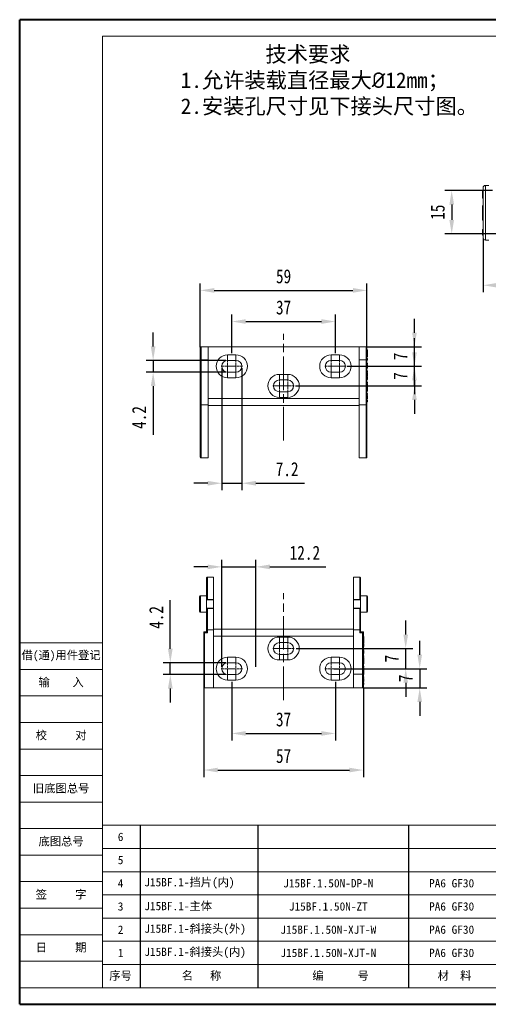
# Model space of a CAD drawing. Header units: millimetres. Extents: x 3455 to 3957, y 2 to 354.
# Tile 1 of 33: x 3455 to 3622, y 2 to 354. Entities that reach past the tile are written whole.
import ezdxf

# ---------------------------------------------------------------- set-up
doc = ezdxf.new("R2010")
doc.units = ezdxf.units.MM
doc.linetypes.add('ACAD_ISO08W100', pattern=[36, 24, -3, 6, -3])
doc.linetypes.add('CENTER', pattern=[0.6, 0.375, -0.075, 0.075, -0.075])
doc.layers.add('中心线', color=1, linetype='CENTER', lineweight=25)
doc.layers.add('标注线', color=7, linetype='Continuous', lineweight=15)
doc.styles.get("Standard").update_dxf_attribs({"font": '仿宋_GB2312.ttf', "width": 0.8})
doc.styles.add('样式 3.5', font='仿宋_GB2312.ttf')
doc.styles.add('样式 6', font='仿宋_GB2312.ttf')
doc.dimstyles.new('ISO-15', dxfattribs={"dimtxt": 5, "dimasz": 5, "dimexe": 2.5, "dimexo": 0.625, "dimgap": 2.5, "dimtad": 1, "dimdsep": 46, "dimtxsty": 'Standard', "dimcen": 2.5, "dimadec": 0, "dimazin": 0, "dimtfac": 1, "dimtmove": 0, "dimatfit": 3, "dimfxl": 0, "dimarcsym": 0})

# ---------------------------------------------------------------- blocks, each defined once
blk = doc.blocks.new('*D398')
at = {"color": 0, "lineweight": -2}
for p, q in [((3623.99, 293.15), (3606.88, 293.15)), ((3609.38, 288.15), (3609.38, 282.65)), ((3627.05, 277.65), (3606.88, 277.65))]:
    blk.add_line(p, q, dxfattribs=at)
at = {"color": 0, "lineweight": 9}
for points in [[(3608.55, 288.15), (3610.22, 288.15), (3609.38, 293.15)], [(3608.55, 282.65), (3610.22, 282.65), (3609.38, 277.65)]]:
    blk.add_solid(points, dxfattribs=at)
at = {"layer": 'Defpoints', "color": 0, "lineweight": 9}
for p in [(3624.61, 293.15), (3609.38, 277.65), (3627.68, 277.65)]:
    blk.add_point(p, dxfattribs=at)
at = {"color": 0, "lineweight": 9, "insert": (3604.38, 285.4), "char_height": 5, "attachment_point": 5, "rotation": 90}
blk.add_mtext('15', dxfattribs=at)
blk = doc.blocks.new('*D400')
at = {"color": 0, "lineweight": -2}
for p, q in [((3620.61, 275.97), (3620.61, 256.8)), ((3678.61, 275.97), (3678.61, 256.8)), ((3625.61, 259.3), (3673.61, 259.3))]:
    blk.add_line(p, q, dxfattribs=at)
at = {"color": 0, "lineweight": 9}
for points in [[(3625.61, 260.13), (3625.61, 258.47), (3620.61, 259.3)], [(3673.61, 260.13), (3673.61, 258.47), (3678.61, 259.3)]]:
    blk.add_solid(points, dxfattribs=at)
at = {"layer": 'Defpoints', "color": 0, "lineweight": 9}
for p in [(3620.61, 276.6), (3678.61, 276.6), (3678.61, 259.3)]:
    blk.add_point(p, dxfattribs=at)
at = {"color": 0, "lineweight": 9, "insert": (3649.61, 264.3), "char_height": 5, "attachment_point": 5}
blk.add_mtext('58', dxfattribs=at)
blk = doc.blocks.new('*D401')
at = {"color": 0, "lineweight": -2}
for p, q in [((3530.8, 235.09), (3530.8, 248.84)), ((3535.8, 246.34), (3562.8, 246.34)), ((3567.8, 235.09), (3567.8, 248.84))]:
    blk.add_line(p, q, dxfattribs=at)
at = {"color": 0, "lineweight": 9}
for points in [[(3535.8, 247.18), (3535.8, 245.51), (3530.8, 246.34)], [(3562.8, 247.18), (3562.8, 245.51), (3567.8, 246.34)]]:
    blk.add_solid(points, dxfattribs=at)
at = {"layer": 'Defpoints', "color": 0, "lineweight": 9}
for p in [(3567.8, 246.34), (3530.8, 234.46), (3567.8, 234.46)]:
    blk.add_point(p, dxfattribs=at)
at = {"color": 0, "lineweight": 9, "insert": (3549.3, 251.34), "char_height": 5, "attachment_point": 5}
blk.add_mtext('37', dxfattribs=at)
blk = doc.blocks.new('*D402')
at = {"color": 0, "lineweight": -2}
for p, q in [((3519.5, 237.2), (3519.5, 259.97)), ((3524.5, 257.47), (3574.1, 257.47)), ((3579.1, 237.33), (3579.1, 259.97))]:
    blk.add_line(p, q, dxfattribs=at)
at = {"color": 0, "lineweight": 9}
for points in [[(3524.5, 258.3), (3524.5, 256.63), (3519.5, 257.47)], [(3574.1, 258.3), (3574.1, 256.63), (3579.1, 257.47)]]:
    blk.add_solid(points, dxfattribs=at)
at = {"layer": 'Defpoints', "color": 0, "lineweight": 9}
for p in [(3579.1, 257.47), (3519.5, 236.57), (3579.1, 236.71)]:
    blk.add_point(p, dxfattribs=at)
at = {"color": 0, "lineweight": 9, "insert": (3549.3, 262.47), "char_height": 5, "attachment_point": 5}
blk.add_mtext('59', dxfattribs=at)
blk = doc.blocks.new('*D403')
at = {"color": 0, "lineweight": -2}
for p, q in [((3596.07, 242.36), (3596.07, 247.36)), ((3579.17, 237.36), (3598.57, 237.36)), ((3596.07, 230.36), (3596.07, 237.36)), ((3572.24, 230.36), (3598.57, 230.36)), ((3596.07, 225.36), (3596.07, 220.36))]:
    blk.add_line(p, q, dxfattribs=at)
at = {"color": 0, "lineweight": 9}
for points in [[(3595.23, 242.36), (3596.9, 242.36), (3596.07, 237.36)], [(3595.23, 225.36), (3596.9, 225.36), (3596.07, 230.36)]]:
    blk.add_solid(points, dxfattribs=at)
at = {"layer": 'Defpoints', "color": 0, "lineweight": 9}
for p in [(3578.55, 237.36), (3596.07, 237.36), (3571.61, 230.36)]:
    blk.add_point(p, dxfattribs=at)
at = {"color": 0, "lineweight": 9, "insert": (3591.07, 233.86), "char_height": 5, "attachment_point": 5, "rotation": 90}
blk.add_mtext('7', dxfattribs=at)
blk = doc.blocks.new('*D404')
at = {"color": 0, "lineweight": -2}
for p, q in [((3596.07, 235.36), (3596.07, 240.36)), ((3572.03, 230.36), (3598.57, 230.36)), ((3596.07, 223.36), (3596.07, 230.36)), ((3553.53, 223.36), (3598.57, 223.36)), ((3596.07, 218.36), (3596.07, 213.36))]:
    blk.add_line(p, q, dxfattribs=at)
at = {"color": 0, "lineweight": 9}
for points in [[(3595.23, 235.36), (3596.9, 235.36), (3596.07, 230.36)], [(3595.23, 218.36), (3596.9, 218.36), (3596.07, 223.36)]]:
    blk.add_solid(points, dxfattribs=at)
at = {"layer": 'Defpoints', "color": 0, "lineweight": 9}
for p in [(3571.4, 230.36), (3596.07, 230.36), (3552.9, 223.36)]:
    blk.add_point(p, dxfattribs=at)
at = {"color": 0, "lineweight": 9, "insert": (3591.07, 226.86), "char_height": 5, "attachment_point": 5, "rotation": 90}
blk.add_mtext('7', dxfattribs=at)
blk = doc.blocks.new('*D405')
at = {"color": 0, "lineweight": -2}
for p, q in [((3502.69, 237.46), (3502.69, 242.46)), ((3528.68, 232.46), (3500.19, 232.46)), ((3502.69, 232.46), (3502.69, 228.26)), ((3528.68, 228.26), (3500.19, 228.26)), ((3502.69, 223.26), (3502.69, 205.87))]:
    blk.add_line(p, q, dxfattribs=at)
at = {"color": 0, "lineweight": 9}
for points in [[(3501.86, 237.46), (3503.53, 237.46), (3502.69, 232.46)], [(3501.86, 223.26), (3503.53, 223.26), (3502.69, 228.26)]]:
    blk.add_solid(points, dxfattribs=at)
at = {"layer": 'Defpoints', "color": 0, "lineweight": 9}
for p in [(3529.3, 232.46), (3502.69, 228.26), (3529.3, 228.26)]:
    blk.add_point(p, dxfattribs=at)
at = {"color": 0, "lineweight": 9, "insert": (3497.69, 212.07), "char_height": 5, "attachment_point": 5, "rotation": 90}
blk.add_mtext('4.2', dxfattribs=at)
blk = doc.blocks.new('*D406')
at = {"color": 0, "lineweight": -2}
for p, q in [((3527.2, 229.74), (3527.2, 186.07)), ((3534.4, 229.74), (3534.4, 186.07)), ((3522.2, 188.57), (3517.2, 188.57)), ((3527.2, 188.57), (3534.4, 188.57)), ((3539.4, 188.57), (3556.73, 188.57))]:
    blk.add_line(p, q, dxfattribs=at)
at = {"color": 0, "lineweight": 9}
for points in [[(3522.2, 189.4), (3522.2, 187.73), (3527.2, 188.57)], [(3539.4, 189.4), (3539.4, 187.73), (3534.4, 188.57)]]:
    blk.add_solid(points, dxfattribs=at)
at = {"layer": 'Defpoints', "color": 0, "lineweight": 9}
for p in [(3527.2, 230.36), (3534.4, 230.36), (3534.4, 188.57)]:
    blk.add_point(p, dxfattribs=at)
at = {"color": 0, "lineweight": 9, "insert": (3550.56, 193.57), "char_height": 5, "attachment_point": 5}
blk.add_mtext('7.2', dxfattribs=at)
blk = doc.blocks.new('*D407')
at = {"color": 0, "lineweight": -2}
for p, q in [((3522.2, 158.7), (3517.2, 158.7)), ((3527.2, 122.96), (3527.2, 161.2)), ((3527.2, 158.7), (3539.4, 158.7)), ((3539.4, 122.96), (3539.4, 161.2)), ((3544.4, 158.7), (3564.41, 158.7))]:
    blk.add_line(p, q, dxfattribs=at)
at = {"color": 0, "lineweight": 9}
for points in [[(3522.2, 159.53), (3522.2, 157.86), (3527.2, 158.7)], [(3544.4, 159.53), (3544.4, 157.86), (3539.4, 158.7)]]:
    blk.add_solid(points, dxfattribs=at)
at = {"layer": 'Defpoints', "color": 0, "lineweight": 9}
for p in [(3539.4, 158.7), (3527.2, 122.33), (3539.4, 122.33)]:
    blk.add_point(p, dxfattribs=at)
at = {"color": 0, "lineweight": 9, "insert": (3556.91, 163.7), "char_height": 5, "attachment_point": 5}
blk.add_mtext('12.2', dxfattribs=at)
blk = doc.blocks.new('*D408')
at = {"color": 0, "lineweight": -2}
for p, q in [((3508.82, 129.43), (3508.82, 146.83)), ((3528.68, 124.43), (3506.32, 124.43)), ((3508.82, 120.23), (3508.82, 124.43)), ((3528.68, 120.23), (3506.32, 120.23)), ((3508.82, 115.23), (3508.82, 110.23))]:
    blk.add_line(p, q, dxfattribs=at)
at = {"color": 0, "lineweight": 9}
for points in [[(3507.99, 129.43), (3509.66, 129.43), (3508.82, 124.43)], [(3507.99, 115.23), (3509.66, 115.23), (3508.82, 120.23)]]:
    blk.add_solid(points, dxfattribs=at)
at = {"layer": 'Defpoints', "color": 0, "lineweight": 9}
for p in [(3508.82, 124.43), (3529.3, 124.43), (3529.3, 120.23)]:
    blk.add_point(p, dxfattribs=at)
at = {"color": 0, "lineweight": 9, "insert": (3503.82, 140.63), "char_height": 5, "attachment_point": 5, "rotation": 90}
blk.add_mtext('4.2', dxfattribs=at)
blk = doc.blocks.new('*D409')
at = {"color": 0, "lineweight": -2}
for p, q in [((3530.8, 117.61), (3530.8, 96.69)), ((3567.8, 117.61), (3567.8, 96.69)), ((3535.8, 99.19), (3562.8, 99.19))]:
    blk.add_line(p, q, dxfattribs=at)
at = {"color": 0, "lineweight": 9}
for points in [[(3535.8, 100.03), (3535.8, 98.36), (3530.8, 99.19)], [(3562.8, 100.03), (3562.8, 98.36), (3567.8, 99.19)]]:
    blk.add_solid(points, dxfattribs=at)
at = {"layer": 'Defpoints', "color": 0, "lineweight": 9}
for p in [(3530.8, 118.23), (3567.8, 118.23), (3567.8, 99.19)]:
    blk.add_point(p, dxfattribs=at)
at = {"color": 0, "lineweight": 9, "insert": (3549.3, 104.19), "char_height": 5, "attachment_point": 5}
blk.add_mtext('37', dxfattribs=at)
blk = doc.blocks.new('*D410')
at = {"color": 0, "lineweight": -2}
for p, q in [((3520.8, 115.56), (3520.8, 83.62)), ((3577.8, 115.56), (3577.8, 83.62)), ((3525.8, 86.12), (3572.8, 86.12))]:
    blk.add_line(p, q, dxfattribs=at)
at = {"color": 0, "lineweight": 9}
for points in [[(3525.8, 86.95), (3525.8, 85.29), (3520.8, 86.12)], [(3572.8, 86.95), (3572.8, 85.29), (3577.8, 86.12)]]:
    blk.add_solid(points, dxfattribs=at)
at = {"layer": 'Defpoints', "color": 0, "lineweight": 9}
for p in [(3520.8, 116.18), (3577.8, 116.18), (3577.8, 86.12)]:
    blk.add_point(p, dxfattribs=at)
at = {"color": 0, "lineweight": 9, "insert": (3549.3, 91.12), "char_height": 5, "attachment_point": 5}
blk.add_mtext('57', dxfattribs=at)
blk = doc.blocks.new('*D411')
at = {"color": 0, "lineweight": -2}
for p, q in [((3597.94, 127.33), (3597.94, 132.33)), ((3572.24, 122.33), (3600.44, 122.33)), ((3597.94, 122.33), (3597.94, 115.43)), ((3577.9, 115.43), (3600.44, 115.43)), ((3597.94, 110.43), (3597.94, 105.43))]:
    blk.add_line(p, q, dxfattribs=at)
at = {"color": 0, "lineweight": 9}
for points in [[(3597.11, 127.33), (3598.78, 127.33), (3597.94, 122.33)], [(3597.11, 110.43), (3598.78, 110.43), (3597.94, 115.43)]]:
    blk.add_solid(points, dxfattribs=at)
at = {"layer": 'Defpoints', "color": 0, "lineweight": 9}
for p in [(3571.61, 122.33), (3577.27, 115.43), (3597.94, 115.43)]:
    blk.add_point(p, dxfattribs=at)
at = {"color": 0, "lineweight": 9, "insert": (3592.94, 118.88), "char_height": 5, "attachment_point": 5, "rotation": 90}
blk.add_mtext('7', dxfattribs=at)
blk = doc.blocks.new('*D412')
at = {"color": 0, "lineweight": -2}
for p, q in [((3592.94, 134.53), (3592.94, 139.53)), ((3553.74, 129.53), (3595.44, 129.53)), ((3592.94, 122.33), (3592.94, 129.53)), ((3567.24, 122.33), (3595.44, 122.33)), ((3592.94, 117.33), (3592.94, 112.33))]:
    blk.add_line(p, q, dxfattribs=at)
at = {"color": 0, "lineweight": 9}
for points in [[(3592.11, 134.53), (3593.78, 134.53), (3592.94, 129.53)], [(3592.11, 117.33), (3593.78, 117.33), (3592.94, 122.33)]]:
    blk.add_solid(points, dxfattribs=at)
at = {"layer": 'Defpoints', "color": 0, "lineweight": 9}
for p in [(3553.11, 129.53), (3592.94, 129.53), (3566.61, 122.33)]:
    blk.add_point(p, dxfattribs=at)
at = {"color": 0, "lineweight": 9, "insert": (3587.94, 125.93), "char_height": 5, "attachment_point": 5, "rotation": 90}
blk.add_mtext('7', dxfattribs=at)

msp = doc.modelspace()

# ---------------------------------------------------------------- linework, layer by layer
at = {"color": 7, "lineweight": 40}
for p, q in [((3455.007, 2.429), (3455.007, 354.171)), ((3952.419, 354.171), (3455.007, 354.171)), ((3455.007, 2.429), (3952.419, 2.429))]:
    msp.add_line(p, q, dxfattribs=at)
at = {"color": 7, "lineweight": 13}
for p, q in [((3484.615, 8.351), (3484.615, 348.249)), ((3946.498, 348.249), (3484.615, 348.249)), ((3484.615, 8.351), (3733.321, 8.351))]:
    msp.add_line(p, q, dxfattribs=at)
at = {"color": 7, "linetype": 'Continuous', "lineweight": 15}
for p, q in [((3620.611, 292.986), (3620.411, 292.986)), ((3621.411, 294.954), (3621.411, 275.454)), ((3622.611, 294.954), (3621.411, 294.954)), ((3620.611, 291.701), (3620.411, 291.701)), ((3620.411, 290.458), (3620.411, 290.422)), ((3620.411, 290.422), (3620.611, 290.422)), ((3620.611, 279.254), (3620.411, 279.254)), ((3620.411, 279.254), (3620.411, 279.248)), ((3620.611, 279.049), (3620.411, 279.049)), ((3620.611, 278.24), (3620.411, 278.24)), ((3620.611, 277.432), (3620.411, 277.432)), ((3620.611, 277.228), (3620.411, 277.228)), ((3621.411, 275.454), (3622.611, 275.454)), ((3519.5, 237.063), (3519.5, 232.588)), ((3519.8, 232.603), (3519.8, 237.363)), ((3522.3, 237.363), (3519.8, 237.363)), ((3522.3, 232.603), (3522.3, 237.363)), ((3522.3, 237.363), (3576.3, 237.363)), ((3576.3, 237.363), (3578.8, 237.363)), ((3576.3, 232.603), (3576.3, 237.363)), ((3578.8, 232.603), (3578.8, 237.363)), ((3579.1, 237.063), (3579.1, 232.588)), ((3579.3, 236.279), (3579.1, 236.279)), ((3579.3, 236.248), (3579.1, 236.248)), ((3579.3, 236.248), (3579.3, 236.279)), ((3579.3, 235.145), (3579.3, 236.248)), ((3519.5, 232.588), (3519.5, 216.337)), ((3519.8, 216.555), (3519.8, 232.603)), ((3522.3, 232.603), (3519.8, 232.603)), ((3522.3, 216.555), (3522.3, 232.603)), ((3529.3, 234.463), (3532.3, 234.463)), ((3529.3, 232.463), (3529.3, 234.463)), ((3532.3, 232.463), (3529.3, 232.463)), ((3532.3, 232.463), (3532.3, 234.463)), ((3566.3, 234.463), (3569.3, 234.463)), ((3566.3, 234.463), (3566.3, 232.463)), ((3569.3, 232.463), (3566.3, 232.463)), ((3569.3, 232.463), (3569.3, 234.463)), ((3576.3, 232.603), (3578.8, 232.603)), ((3576.3, 216.555), (3576.3, 232.603)), ((3578.8, 216.555), (3578.8, 232.603)), ((3579.3, 235.145), (3579.1, 235.145)), ((3579.3, 235.083), (3579.1, 235.083)), ((3579.3, 234.944), (3579.1, 234.944)), ((3579.3, 234.337), (3579.1, 234.337)), ((3579.3, 233.768), (3579.1, 233.768)), ((3579.3, 233.151), (3579.1, 233.151)), ((3579.3, 232.956), (3579.1, 232.956)), ((3579.1, 232.588), (3579.1, 216.337)), ((3579.3, 232.517), (3579.1, 232.517)), ((3579.3, 235.083), (3579.3, 235.145)), ((3579.3, 233.768), (3579.3, 234.337)), ((3579.3, 232.956), (3579.3, 233.151)), ((3579.3, 231.452), (3579.1, 231.452)), ((3579.3, 231.13), (3579.1, 231.13)), ((3579.3, 230.835), (3579.1, 230.835)), ((3579.3, 230.513), (3579.1, 230.513)), ((3579.3, 230.001), (3579.1, 230.001)), ((3579.3, 229.67), (3579.1, 229.67)), ((3579.3, 228.74), (3579.1, 228.74)), ((3579.3, 231.13), (3579.3, 231.452)), ((3579.3, 230.513), (3579.3, 230.835)), ((3579.3, 230.001), (3579.3, 230.513)), ((3579.3, 229.67), (3579.3, 230.001)), ((3579.3, 228.418), (3579.3, 228.74)), ((3529.3, 226.263), (3529.3, 228.263)), ((3529.3, 228.263), (3532.3, 228.263)), ((3532.3, 226.263), (3529.3, 226.263)), ((3532.3, 226.263), (3532.3, 228.263)), ((3547.8, 227.463), (3550.8, 227.463)), ((3547.8, 227.463), (3547.8, 225.463)), ((3550.8, 225.463), (3547.8, 225.463)), ((3550.8, 225.463), (3550.8, 227.463)), ((3566.3, 226.263), (3566.3, 228.263)), ((3566.3, 228.263), (3569.3, 228.263)), ((3569.3, 226.263), (3566.3, 226.263)), ((3569.3, 228.263), (3569.3, 226.263)), ((3579.3, 228.418), (3579.1, 228.418)), ((3579.3, 228.154), (3579.1, 228.154)), ((3579.3, 226.979), (3579.1, 226.979)), ((3579.3, 226.809), (3579.1, 226.809)), ((3579.3, 226.757), (3579.1, 226.757)), ((3579.3, 226.181), (3579.1, 226.181)), ((3579.3, 225.613), (3579.1, 225.613)), ((3579.3, 226.979), (3579.3, 228.154)), ((3579.3, 226.802), (3579.3, 226.809)), ((3579.3, 225.613), (3579.3, 226.181)), ((3579.3, 224.672), (3579.1, 224.672)), ((3579.3, 224.35), (3579.1, 224.35)), ((3579.3, 224.064), (3579.1, 224.064)), ((3579.1, 222.878), (3579.3, 222.878)), ((3579.3, 222.793), (3579.1, 222.793)), ((3579.3, 222.543), (3579.1, 222.543)), ((3579.3, 222.317), (3579.1, 222.317)), ((3579.3, 224.35), (3579.3, 224.672)), ((3579.3, 222.543), (3579.3, 222.793)), ((3579.3, 222.317), (3579.3, 222.543)), ((3579.3, 221.462), (3579.3, 222.317)), ((3522.3, 218.863), (3576.3, 218.863)), ((3547.8, 219.263), (3547.8, 221.263)), ((3547.8, 221.263), (3550.8, 221.263)), ((3550.8, 219.263), (3547.8, 219.263)), ((3550.8, 221.263), (3550.8, 219.263)), ((3579.3, 221.462), (3579.1, 221.462)), ((3579.3, 220.605), (3579.1, 220.605)), ((3579.3, 220.283), (3579.1, 220.283)), ((3579.3, 219.983), (3579.1, 219.983)), ((3579.3, 219.915), (3579.1, 219.915)), ((3579.3, 219.015), (3579.1, 219.015)), ((3579.3, 218.812), (3579.1, 218.812)), ((3579.3, 218.76), (3579.1, 218.76)), ((3579.3, 218.236), (3579.1, 218.236)), ((3579.3, 220.283), (3579.3, 220.605)), ((3579.3, 219.015), (3579.3, 219.915)), ((3579.3, 218.76), (3579.3, 218.808)), ((3579.3, 218.041), (3579.3, 218.236)), ((3519.5, 216.337), (3519.5, 197.913)), ((3522.3, 216.555), (3519.8, 216.555)), ((3519.8, 197.613), (3519.8, 216.555)), ((3522.3, 197.613), (3522.3, 216.555)), ((3522.3, 216.363), (3576.3, 216.363)), ((3576.3, 216.555), (3578.8, 216.555)), ((3576.3, 197.613), (3576.3, 216.555)), ((3578.8, 197.613), (3578.8, 216.555)), ((3579.3, 218.041), (3579.1, 218.041)), ((3579.3, 217.602), (3579.1, 217.602)), ((3579.1, 216.337), (3579.1, 197.913)), ((3519.8, 197.613), (3522.3, 197.613)), ((3576.3, 197.613), (3578.8, 197.613)), ((3522.1, 147.082), (3522.1, 155.041)), ((3522.1, 155.041), (3524.3, 155.041)), ((3524.3, 155.041), (3524.3, 147.082)), ((3576.5, 155.041), (3574.3, 155.041)), ((3574.3, 155.041), (3574.3, 147.082)), ((3576.5, 147.082), (3576.5, 155.041)), ((3521.8, 154.739), (3521.8, 147.07)), ((3576.8, 154.739), (3576.8, 147.07)), ((3519.3, 142.782), (3519.3, 148.082)), ((3521.8, 148.382), (3519.6, 148.382)), ((3519.6, 148.382), (3519.6, 142.482)), ((3579, 148.382), (3576.8, 148.382)), ((3579, 142.482), (3579, 148.382)), ((3579.3, 148.082), (3579.3, 142.782)), ((3521.8, 147.07), (3521.8, 146.932)), ((3521.8, 146.932), (3524.3, 146.932)), ((3521.8, 146.932), (3521.8, 143.932)), ((3522.1, 147.082), (3524.3, 147.082)), ((3524.3, 147.082), (3524.3, 146.932)), ((3524.3, 146.932), (3524.3, 143.932)), ((3574.3, 147.082), (3574.3, 146.932)), ((3576.5, 147.082), (3574.3, 147.082)), ((3576.8, 146.932), (3574.3, 146.932)), ((3574.3, 146.932), (3574.3, 143.932)), ((3576.8, 147.07), (3576.8, 146.932)), ((3576.8, 146.932), (3576.8, 143.932)), ((3519.6, 142.482), (3521.8, 142.482)), ((3521.8, 143.932), (3521.8, 143.794)), ((3521.8, 143.932), (3524.3, 143.932)), ((3521.8, 143.794), (3521.8, 136.456)), ((3522.1, 143.782), (3524.3, 143.782)), ((3522.1, 136.239), (3522.1, 143.782)), ((3524.3, 143.932), (3524.3, 143.782)), ((3524.3, 143.782), (3524.3, 136.239)), ((3574.3, 143.932), (3574.3, 143.782)), ((3576.8, 143.932), (3574.3, 143.932)), ((3576.5, 143.782), (3574.3, 143.782)), ((3574.3, 143.782), (3574.3, 136.239)), ((3576.5, 136.239), (3576.5, 143.782)), ((3576.8, 143.932), (3576.8, 143.794)), ((3576.8, 143.794), (3576.8, 136.456)), ((3576.8, 142.482), (3579, 142.482)), ((3520.8, 135.432), (3520.8, 135.432)), ((3521.8, 135.432), (3520.8, 135.432)), ((3520.8, 135.432), (3520.8, 120.319)), ((3521.1, 120.312), (3521.1, 135.125)), ((3521.1, 135.125), (3522.1, 135.125)), ((3521.8, 136.456), (3521.8, 135.432)), ((3522.1, 136.239), (3524.3, 136.239)), ((3522.1, 135.125), (3522.1, 136.239)), ((3524.3, 136.432), (3574.3, 136.432)), ((3524.3, 136.239), (3524.3, 120.312)), ((3524.3, 133.932), (3574.3, 133.932)), ((3576.5, 136.239), (3574.3, 136.239)), ((3574.3, 136.239), (3574.3, 120.312)), ((3576.5, 135.125), (3576.5, 136.239)), ((3577.5, 135.125), (3576.5, 135.125)), ((3576.8, 136.456), (3576.8, 135.432)), ((3576.8, 135.432), (3577.8, 135.432)), ((3577.5, 120.312), (3577.5, 135.125)), ((3577.8, 135.432), (3577.8, 135.432)), ((3577.8, 135.432), (3577.8, 120.319)), ((3578, 133.861), (3577.8, 133.861)), ((3578, 133.833), (3577.8, 133.833)), ((3578, 133.833), (3578, 133.861)), ((3578, 132.835), (3578, 133.833)), ((3547.8, 133.632), (3550.8, 133.632)), ((3547.8, 131.632), (3547.8, 133.632)), ((3550.8, 131.632), (3547.8, 131.632)), ((3550.8, 133.632), (3550.8, 131.632)), ((3578, 132.835), (3577.8, 132.835)), ((3578, 132.78), (3577.8, 132.78)), ((3578, 132.629), (3577.8, 132.629)), ((3578, 132.079), (3577.8, 132.079)), ((3578, 131.566), (3577.8, 131.566)), ((3578, 131.331), (3577.8, 131.331)), ((3578, 131.31), (3577.8, 131.31)), ((3578, 130.76), (3577.8, 130.76)), ((3578, 130.268), (3577.8, 130.268)), ((3578, 132.78), (3578, 132.835)), ((3578, 131.566), (3578, 132.079)), ((3547.8, 127.432), (3547.8, 125.432)), ((3547.8, 127.432), (3550.8, 127.432)), ((3550.8, 125.432), (3550.8, 127.432)), ((3578, 129.426), (3577.8, 129.426)), ((3578, 129.129), (3577.8, 129.129)), ((3578, 128.838), (3577.8, 128.838)), ((3578, 128.541), (3577.8, 128.541)), ((3578, 128.09), (3577.8, 128.09)), ((3578, 127.785), (3577.8, 127.785)), ((3578, 126.924), (3577.8, 126.924)), ((3578, 126.627), (3577.8, 126.627)), ((3578, 129.129), (3578, 129.426)), ((3578, 128.541), (3578, 128.838)), ((3578, 128.09), (3578, 128.541)), ((3578, 127.785), (3578, 128.09)), ((3578, 126.627), (3578, 126.924)), ((3529.3, 126.432), (3532.3, 126.432)), ((3529.3, 124.432), (3529.3, 126.432)), ((3532.3, 124.432), (3529.3, 124.432)), ((3532.3, 126.432), (3532.3, 124.432)), ((3550.8, 125.432), (3547.8, 125.432)), ((3566.3, 126.432), (3569.3, 126.432)), ((3566.3, 126.432), (3566.3, 124.432)), ((3569.3, 124.432), (3566.3, 124.432)), ((3569.3, 126.432), (3569.3, 124.432)), ((3578, 126.364), (3577.8, 126.364)), ((3578, 125.301), (3577.8, 125.301)), ((3578, 125.123), (3577.8, 125.123)), ((3578, 125.076), (3577.8, 125.076)), ((3578, 124.554), (3577.8, 124.554)), ((3578, 124.041), (3577.8, 124.041)), ((3578, 123.171), (3577.8, 123.171)), ((3578, 125.301), (3578, 126.364)), ((3578, 124.041), (3578, 124.554)), ((3578, 122.874), (3578, 123.171)), ((3520.8, 120.319), (3520.8, 115.732)), ((3521.1, 120.312), (3524.3, 120.312)), ((3521.1, 115.432), (3521.1, 120.312)), ((3524.3, 120.312), (3524.3, 115.432)), ((3529.3, 120.232), (3532.3, 120.232)), ((3529.3, 120.232), (3529.3, 118.232)), ((3532.3, 118.232), (3532.3, 120.232)), ((3566.3, 120.232), (3569.3, 120.232)), ((3566.3, 120.232), (3566.3, 118.232)), ((3569.3, 120.232), (3569.3, 118.232)), ((3577.5, 120.312), (3574.3, 120.312)), ((3574.3, 120.312), (3574.3, 115.432)), ((3577.5, 115.432), (3577.5, 120.312)), ((3578, 122.874), (3577.8, 122.874)), ((3578, 122.59), (3577.8, 122.59)), ((3577.8, 121.518), (3578, 121.518)), ((3578, 121.416), (3577.8, 121.416)), ((3578, 121.192), (3577.8, 121.192)), ((3578, 120.981), (3577.8, 120.981)), ((3577.8, 120.319), (3577.8, 115.732)), ((3578, 120.213), (3577.8, 120.213)), ((3578, 121.192), (3578, 121.416)), ((3578, 120.981), (3578, 121.192)), ((3578, 120.213), (3578, 120.981)), ((3532.3, 118.232), (3529.3, 118.232)), ((3569.3, 118.232), (3566.3, 118.232)), ((3578, 119.418), (3577.8, 119.418)), ((3578, 119.121), (3577.8, 119.121)), ((3578, 118.825), (3577.8, 118.825)), ((3578, 118.764), (3577.8, 118.764)), ((3578, 117.948), (3577.8, 117.948)), ((3578, 117.767), (3577.8, 117.767)), ((3578, 117.72), (3577.8, 117.72)), ((3578, 117.224), (3577.8, 117.224)), ((3578, 117.041), (3577.8, 117.041)), ((3578, 116.646), (3577.8, 116.646)), ((3578, 119.121), (3578, 119.418)), ((3578, 117.948), (3578, 118.764)), ((3578, 117.72), (3578, 117.762)), ((3578, 117.041), (3578, 117.224)), ((3521.1, 115.432), (3524.3, 115.432)), ((3524.3, 115.432), (3574.3, 115.432)), ((3577.5, 115.432), (3574.3, 115.432))]:
    msp.add_line(p, q, dxfattribs=at)
at = {"color": 1, "linetype": 'CENTER', "lineweight": 9, "ltscale": 2.1336}
for p, q in [((3529.3, 228.053), (3529.3, 232.673)), ((3532.3, 228.053), (3532.3, 232.673)), ((3566.3, 228.053), (3566.3, 232.673)), ((3569.3, 228.053), (3569.3, 232.673)), ((3526.99, 230.363), (3531.61, 230.363)), ((3529.99, 230.363), (3534.61, 230.363)), ((3563.99, 230.363), (3568.61, 230.363)), ((3566.99, 230.363), (3571.61, 230.363)), ((3547.8, 221.053), (3547.8, 225.673)), ((3550.8, 221.053), (3550.8, 225.673)), ((3545.49, 223.363), (3550.11, 223.363)), ((3548.49, 223.363), (3553.11, 223.363)), ((3547.8, 127.222), (3547.8, 131.842)), ((3550.8, 127.222), (3550.8, 131.842)), ((3545.49, 129.532), (3550.11, 129.532)), ((3548.49, 129.532), (3553.11, 129.532)), ((3529.3, 120.022), (3529.3, 124.642)), ((3532.3, 120.022), (3532.3, 124.642)), ((3566.3, 120.022), (3566.3, 124.642)), ((3569.3, 120.022), (3569.3, 124.642)), ((3526.99, 122.332), (3531.61, 122.332)), ((3529.99, 122.332), (3534.61, 122.332)), ((3563.99, 122.332), (3568.61, 122.332)), ((3566.99, 122.332), (3571.61, 122.332))]:
    msp.add_line(p, q, dxfattribs=at)
at = {"color": 7, "lineweight": 15}
for p, q in [((3455.007, 131.52), (3484.615, 131.52)), ((3455.007, 122.045), (3484.615, 122.045)), ((3455.007, 112.571), (3484.615, 112.571)), ((3455.007, 103.096), (3484.615, 103.096)), ((3455.007, 93.621), (3484.615, 93.621)), ((3455.007, 84.147), (3484.615, 84.147)), ((3455.007, 74.672), (3484.615, 74.672)), ((3455.007, 65.198), (3484.615, 65.198)), ((3484.615, 66.382), (3681.193, 66.382)), ((3484.615, 58.092), (3681.193, 58.092)), ((3455.007, 55.723), (3484.615, 55.723)), ((3484.615, 49.802), (3681.193, 49.802)), ((3455.007, 46.249), (3484.615, 46.249)), ((3484.615, 41.512), (3681.193, 41.512)), ((3455.007, 36.774), (3484.615, 36.774)), ((3484.615, 33.221), (3681.193, 33.221)), ((3455.007, 27.3), (3484.615, 27.3)), ((3484.615, 24.931), (3681.193, 24.931)), ((3455.007, 17.825), (3484.615, 17.825)), ((3484.615, 16.641), (3733.321, 16.641)), ((3455.007, 8.351), (3484.615, 8.351))]:
    msp.add_line(p, q, dxfattribs=at)
at = {"color": 7}
for p, q in [((3498.099, 66.382), (3498.099, 8.351)), ((3540.061, 66.382), (3540.061, 8.351)), ((3594.041, 8.351), (3594.041, 66.382))]:
    msp.add_line(p, q, dxfattribs=at)
at = {"color": 7, "linetype": 'Continuous', "lineweight": 15}
for centre, radius, start, end in [((3621.411, 294.154), 0.8, 90, 180), ((3620.911, 287.704), 0.5, 127.71782, 180), ((3620.911, 282.704), 0.5, 180, 232.46944), ((3621.411, 276.254), 0.8, 180, 270), ((3519.8, 237.063), 0.3, 90, 180), ((3578.8, 237.063), 0.3, 0, 90), ((3519.725, 231.03), 1.575, 87.27681, 98.21982), ((3529.3, 230.363), 4.1, 90, 270), ((3529.3, 230.363), 2.1, 90, 270), ((3532.3, 230.363), 4.1, 270, 90), ((3532.3, 230.363), 2.1, 270, 90), ((3566.3, 230.363), 4.1, 90, 270), ((3566.3, 230.363), 2.1, 90, 270), ((3569.3, 230.363), 4.1, 270, 90), ((3569.3, 230.363), 2.1, 270, 90), ((3578.875, 231.03), 1.575, 81.78018, 92.72319), ((3547.8, 223.363), 4.1, 90, 270), ((3547.8, 223.363), 2.1, 90, 270), ((3550.8, 223.363), 4.1, 270, 90), ((3550.8, 223.363), 2.1, 270, 90), ((3519.8, 197.913), 0.3, 180, 270), ((3578.8, 197.913), 0.3, 270, 0), ((3519.6, 148.082), 0.3, 90, 180), ((3579, 148.082), 0.3, 0, 90), ((3519.6, 142.782), 0.3, 180, 270), ((3579, 142.782), 0.3, 270, 0), ((3547.8, 129.532), 4.1, 90, 270), ((3547.8, 129.532), 2.1, 90, 270), ((3550.8, 129.532), 4.1, 270, 90), ((3550.8, 129.532), 2.1, 270, 90), ((3529.3, 122.332), 4.1, 90, 270), ((3529.3, 122.332), 2.1, 90, 270), ((3532.3, 122.332), 4.1, 270, 90), ((3532.3, 122.332), 2.1, 270, 90), ((3566.3, 122.332), 4.1, 90, 270), ((3566.3, 122.332), 2.1, 90, 270), ((3569.3, 122.332), 4.1, 270, 90), ((3569.3, 122.332), 2.1, 270, 90), ((3521.025, 123.439), 3.128, 265.87476, 271.37297), ((3577.575, 123.439), 3.128, 268.62703, 274.12524), ((3521.1, 115.732), 0.3, 180, 270), ((3577.5, 115.732), 0.3, 270, 0)]:
    msp.add_arc(centre, radius, start, end, dxfattribs=at)
for centre, major_axis, start_param, end_param in [((3521.1, 135.132), (-0.3, 0.3), 0.0120125, 1.5828088), ((3522.1, 135.132), (-0.3, 0.3), 0.0120125, 1.5828088), ((3576.5, 135.132), (-0.3, -0.3), 1.5587838, 3.1295801), ((3577.5, 135.132), (-0.3, -0.3), 1.5587838, 3.1295801)]:
    msp.add_ellipse(centre, major_axis=major_axis, ratio=0.0120131, start_param=start_param, end_param=end_param, dxfattribs=at)
for points, knots in [([(3620.411, 292.986), (3620.411, 292.977), (3620.411, 292.959), (3620.411, 292.77), (3620.411, 292.485), (3620.411, 292.119), (3620.411, 291.85), (3620.411, 291.701)], [0, 0, 0, 0, 0.2039328, 0.4101703, 0.5932152, 0.7735311, 1, 1, 1, 1]), ([(3620.611, 294.154), (3620.611, 294.147), (3620.611, 294.133), (3620.611, 294.014), (3620.611, 293.82), (3620.611, 293.535), (3620.611, 293.165), (3620.611, 292.705), (3620.611, 292.163), (3620.611, 291.544), (3620.611, 290.857), (3620.611, 290.115), (3620.611, 289.328), (3620.611, 288.427), (3620.611, 287.414), (3620.611, 286.307), (3620.611, 285.568), (3620.611, 285.204)], [0, 0, 0, 0, 0.0582618, 0.1165046, 0.1782729, 0.2400039, 0.304346, 0.3686506, 0.4343617, 0.5000346, 0.5657457, 0.6314186, 0.6957607, 0.7600653, 0.8423607, 0.922384, 1, 1, 1, 1]), ([(3620.411, 291.701), (3620.411, 291.566), (3620.411, 291.297), (3620.411, 290.909), (3620.411, 290.619), (3620.411, 290.447), (3620.411, 290.431), (3620.411, 290.422)], [0, 0, 0, 0, 0.2046095, 0.4111094, 0.6218416, 0.8013109, 1, 1, 1, 1]), ([(3620.411, 287.704), (3620.411, 287.696), (3620.411, 287.679), (3620.411, 287.562), (3620.411, 287.427), (3620.411, 287.255), (3620.411, 286.984), (3620.411, 286.587), (3620.411, 286.188), (3620.411, 285.827), (3620.411, 285.518), (3620.411, 285.309), (3620.411, 285.204)], [0, 0, 0, 0, 0.1200275, 0.2399198, 0.3053743, 0.3701065, 0.4999866, 0.6300032, 0.7598832, 0.8401651, 0.9197772, 1, 1, 1, 1]), ([(3620.411, 285.204), (3620.411, 285.047), (3620.411, 284.733), (3620.411, 284.347), (3620.411, 284.049), (3620.411, 283.755), (3620.411, 283.424), (3620.411, 283.099), (3620.411, 282.894), (3620.411, 282.776), (3620.411, 282.715), (3620.411, 282.708), (3620.411, 282.704)], [0, 0, 0, 0, 0.1199935, 0.2399204, 0.3053747, 0.3701068, 0.4999865, 0.6300027, 0.7598824, 0.8401952, 0.919807, 1, 1, 1, 1]), ([(3620.611, 285.204), (3620.611, 284.931), (3620.611, 284.385), (3620.611, 283.557), (3620.611, 282.727), (3620.611, 281.893), (3620.611, 281.08), (3620.611, 280.293), (3620.611, 279.551), (3620.611, 278.864), (3620.611, 278.245), (3620.611, 277.703), (3620.611, 277.244), (3620.611, 276.833), (3620.611, 276.508), (3620.611, 276.293), (3620.611, 276.267), (3620.611, 276.254)], [0, 0, 0, 0, 0.05826175, 0.11650464, 0.17827294, 0.24000392, 0.30434599, 0.36865058, 0.43436173, 0.5000346, 0.56574575, 0.63141862, 0.69576069, 0.76006528, 0.84236072, 0.92238404, 1, 1, 1, 1]), ([(3620.411, 279.254), (3620.411, 279.253), (3620.411, 279.251), (3620.411, 279.23), (3620.411, 279.196), (3620.411, 279.152), (3620.411, 279.103), (3620.411, 279.067), (3620.411, 279.049)], [0, 0, 0, 0, 0.1926084, 0.3886438, 0.5551724, 0.7265147, 0.8621164, 1, 1, 1, 1]), ([(3620.411, 279.049), (3620.411, 279.014), (3620.411, 278.945), (3620.411, 278.831), (3620.411, 278.719), (3620.411, 278.586), (3620.411, 278.426), (3620.411, 278.303), (3620.411, 278.24)], [0, 0, 0, 0, 0.1482727, 0.3010592, 0.4304962, 0.5609374, 0.7796981, 1, 1, 1, 1]), ([(3620.411, 278.24), (3620.411, 278.174), (3620.411, 278.04), (3620.411, 277.871), (3620.411, 277.734), (3620.411, 277.629), (3620.411, 277.525), (3620.411, 277.463), (3620.411, 277.432)], [0, 0, 0, 0, 0.2361521, 0.4738554, 0.6016522, 0.730266, 0.8635017, 1, 1, 1, 1]), ([(3620.411, 277.432), (3620.411, 277.407), (3620.411, 277.356), (3620.411, 277.299), (3620.411, 277.259), (3620.411, 277.239), (3620.411, 277.23), (3620.411, 277.229), (3620.411, 277.228)], [0, 0, 0, 0, 0.1937663, 0.39358, 0.5766373, 0.7654093, 0.8822901, 1, 1, 1, 1]), ([(3579.3, 234.337), (3579.3, 234.361), (3579.3, 234.407), (3579.3, 234.474), (3579.3, 234.537), (3579.3, 234.596), (3579.3, 234.65), (3579.3, 234.7), (3579.3, 234.747), (3579.3, 234.788), (3579.3, 234.825), (3579.3, 234.857), (3579.3, 234.884), (3579.3, 234.906), (3579.3, 234.923), (3579.3, 234.935), (3579.3, 234.943), (3579.3, 234.944), (3579.3, 234.944)], [0, 0, 0, 0, 0.0726551, 0.1409589, 0.2062423, 0.2687639, 0.3292528, 0.3882882, 0.4469873, 0.5057548, 0.5647822, 0.6231332, 0.6820275, 0.7416482, 0.8028149, 0.866121, 0.9317158, 1, 1, 1, 1]), ([(3579.3, 232.517), (3579.3, 232.539), (3579.3, 232.582), (3579.3, 232.645), (3579.3, 232.704), (3579.3, 232.761), (3579.3, 232.814), (3579.3, 232.865), (3579.3, 232.912), (3579.3, 232.942), (3579.3, 232.956)], [0, 0, 0, 0, 0.1283009, 0.2551823, 0.3807338, 0.5052822, 0.6295268, 0.7528419, 0.8768642, 1, 1, 1, 1]), ([(3579.3, 226.181), (3579.3, 226.205), (3579.3, 226.251), (3579.3, 226.317), (3579.3, 226.379), (3579.3, 226.436), (3579.3, 226.488), (3579.3, 226.536), (3579.3, 226.578), (3579.3, 226.616), (3579.3, 226.649), (3579.3, 226.678), (3579.3, 226.702), (3579.3, 226.722), (3579.3, 226.738), (3579.3, 226.748), (3579.3, 226.756), (3579.3, 226.756), (3579.3, 226.757)], [0, 0, 0, 0, 0.08053842, 0.15611428, 0.22738662, 0.29466618, 0.35910239, 0.42118016, 0.48167389, 0.54237965, 0.60202972, 0.65993711, 0.716697, 0.77281185, 0.82880572, 0.88478259, 0.94190186, 1, 1, 1, 1]), ([(3579.3, 222.88), (3579.3, 222.887), (3579.3, 222.899), (3579.3, 223.005), (3579.3, 223.185), (3579.3, 223.407), (3579.3, 223.617), (3579.3, 223.784), (3579.3, 223.902), (3579.3, 224.016), (3579.3, 224.06), (3579.3, 224.059), (3579.3, 224.059)], [0, 0, 0, 0, 0.1326005, 0.2646312, 0.3637001, 0.4621328, 0.5363693, 0.6104781, 0.684939, 0.7594685, 0.9083213, 1, 1, 1, 1]), ([(3579.3, 219.938), (3579.3, 219.947), (3579.3, 219.982), (3579.3, 219.977), (3579.3, 219.974)], [0, 0, 0, 0, 0.2699148, 1, 1, 1, 1]), ([(3579.3, 218.812), (3579.3, 218.813), (3579.3, 218.816), (3579.3, 218.821), (3579.3, 218.826), (3579.3, 218.834), (3579.3, 218.842), (3579.3, 218.852), (3579.3, 218.862), (3579.3, 218.875), (3579.3, 218.888), (3579.3, 218.903), (3579.3, 218.918), (3579.3, 218.935), (3579.3, 218.953), (3579.3, 218.973), (3579.3, 218.993), (3579.3, 219.008), (3579.3, 219.015)], [0, 0, 0, 0, 0.0154949, 0.0372508, 0.0651869, 0.0994651, 0.139924, 0.1867249, 0.2397065, 0.2989496, 0.3648558, 0.4366217, 0.5149726, 0.5992614, 0.6901349, 0.7869465, 0.8903426, 1, 1, 1, 1]), ([(3519.8, 216.555), (3519.712, 216.555), (3519.63, 216.526), (3519.525, 216.442), (3519.5, 216.39), (3519.5, 216.337)], [0, 0, 0, 0, 0.5, 0.5, 1, 1, 1, 1]), ([(3578.8, 216.555), (3578.888, 216.555), (3578.97, 216.526), (3579.075, 216.442), (3579.1, 216.39), (3579.1, 216.337)], [0, 0, 0, 0, 0.5, 0.5, 1, 1, 1, 1]), ([(3579.3, 217.602), (3579.3, 217.624), (3579.3, 217.668), (3579.3, 217.731), (3579.3, 217.79), (3579.3, 217.846), (3579.3, 217.9), (3579.3, 217.95), (3579.3, 217.998), (3579.3, 218.027), (3579.3, 218.041)], [0, 0, 0, 0, 0.1283009, 0.2551823, 0.3807338, 0.5052822, 0.6295268, 0.7528419, 0.8768642, 1, 1, 1, 1]), ([(3522.1, 155.041), (3522.02, 155.041), (3521.943, 155.008), (3521.832, 154.896), (3521.8, 154.818), (3521.8, 154.739)], [0, 0, 0, 0, 0.5, 0.5, 1, 1, 1, 1]), ([(3576.5, 155.041), (3576.58, 155.041), (3576.657, 155.008), (3576.768, 154.896), (3576.8, 154.818), (3576.8, 154.739)], [0, 0, 0, 0, 0.5, 0.5, 1, 1, 1, 1]), ([(3521.8, 147.07), (3521.8, 147.073), (3521.832, 147.076), (3521.943, 147.081), (3522.02, 147.082), (3522.1, 147.082)], [0, 0, 0, 0, 0.5, 0.5, 1, 1, 1, 1]), ([(3576.8, 147.07), (3576.8, 147.073), (3576.768, 147.076), (3576.658, 147.081), (3576.58, 147.082), (3576.5, 147.082)], [0, 0, 0, 0, 0.5, 0.5, 1, 1, 1, 1]), ([(3522.1, 143.782), (3522.02, 143.782), (3521.943, 143.783), (3521.832, 143.788), (3521.8, 143.791), (3521.8, 143.794)], [0, 0, 0, 0, 0.5, 0.5, 1, 1, 1, 1]), ([(3576.5, 143.782), (3576.58, 143.782), (3576.657, 143.783), (3576.768, 143.788), (3576.8, 143.791), (3576.8, 143.794)], [0, 0, 0, 0, 0.5, 0.5, 1, 1, 1, 1]), ([(3522.1, 136.239), (3522.012, 136.239), (3521.93, 136.269), (3521.825, 136.352), (3521.8, 136.404), (3521.8, 136.456)], [0, 0, 0, 0, 0.5, 0.5, 1, 1, 1, 1]), ([(3576.5, 136.239), (3576.588, 136.239), (3576.67, 136.269), (3576.775, 136.352), (3576.8, 136.404), (3576.8, 136.456)], [0, 0, 0, 0, 0.5, 0.5, 1, 1, 1, 1]), ([(3578, 132.079), (3578, 132.101), (3578, 132.143), (3578, 132.204), (3578, 132.261), (3578, 132.315), (3578, 132.364), (3578, 132.409), (3578, 132.451), (3578, 132.488), (3578, 132.521), (3578, 132.55), (3578, 132.574), (3578, 132.595), (3578, 132.61), (3578, 132.621), (3578, 132.628), (3578, 132.628), (3578, 132.629)], [0, 0, 0, 0, 0.0692367, 0.1348751, 0.1969976, 0.2572799, 0.3156751, 0.3732393, 0.4307871, 0.4894691, 0.5487561, 0.608158, 0.6686108, 0.7306538, 0.7942241, 0.8598322, 0.9284904, 1, 1, 1, 1]), ([(3578, 130.76), (3578, 130.807), (3578, 130.903), (3578, 131.043), (3578, 131.162), (3578, 131.272), (3578, 131.325), (3578, 131.308), (3578, 131.307)], [0, 0, 0, 0, 0.16369385, 0.3269254, 0.49058758, 0.65407054, 0.97920366, 1, 1, 1, 1]), ([(3578, 130.268), (3578, 130.275), (3578, 130.287), (3578, 130.309), (3578, 130.332), (3578, 130.356), (3578, 130.381), (3578, 130.409), (3578, 130.437), (3578, 130.468), (3578, 130.499), (3578, 130.532), (3578, 130.566), (3578, 130.603), (3578, 130.64), (3578, 130.678), (3578, 130.719), (3578, 130.746), (3578, 130.76)], [0, 0, 0, 0, 0.0928629, 0.1795305, 0.2608494, 0.336125, 0.4065065, 0.4718709, 0.5324772, 0.5889755, 0.6427429, 0.695325, 0.7462461, 0.7970037, 0.8469075, 0.8973595, 0.9482778, 1, 1, 1, 1]), ([(3578, 124.554), (3578, 124.575), (3578, 124.617), (3578, 124.678), (3578, 124.734), (3578, 124.786), (3578, 124.834), (3578, 124.877), (3578, 124.916), (3578, 124.949), (3578, 124.979), (3578, 125.005), (3578, 125.026), (3578, 125.045), (3578, 125.058), (3578, 125.069), (3578, 125.074), (3578, 125.075), (3578, 125.076)], [0, 0, 0, 0, 0.0774175, 0.150174, 0.2185226, 0.2834871, 0.3458188, 0.4069194, 0.4668753, 0.5274583, 0.5876087, 0.6471803, 0.7053748, 0.7633093, 0.8210147, 0.8796942, 0.9389832, 1, 1, 1, 1]), ([(3578, 121.52), (3578, 121.526), (3578, 121.537), (3578, 121.625), (3578, 121.783), (3578, 121.995), (3578, 122.201), (3578, 122.353), (3578, 122.456), (3578, 122.552), (3578, 122.587), (3578, 122.586), (3578, 122.586)], [0, 0, 0, 0, 0.1326052, 0.264762, 0.3638416, 0.4619379, 0.5359751, 0.609992, 0.6844647, 0.7590108, 0.9079712, 1, 1, 1, 1]), ([(3578, 118.787), (3578, 118.79), (3578, 118.821), (3578, 118.819), (3578, 118.818)], [0, 0, 0, 0, 0.1058626, 1, 1, 1, 1]), ([(3578, 117.767), (3578, 117.768), (3578, 117.771), (3578, 117.774), (3578, 117.779), (3578, 117.786), (3578, 117.793), (3578, 117.802), (3578, 117.811), (3578, 117.822), (3578, 117.834), (3578, 117.847), (3578, 117.861), (3578, 117.877), (3578, 117.893), (3578, 117.91), (3578, 117.929), (3578, 117.942), (3578, 117.948)], [0, 0, 0, 0, 0.0142624, 0.0351358, 0.0622933, 0.0961392, 0.1361959, 0.1825363, 0.2354933, 0.2947334, 0.3606615, 0.432802, 0.5112256, 0.5963371, 0.687661, 0.7852681, 0.8894926, 1, 1, 1, 1]), ([(3578, 116.646), (3578, 116.666), (3578, 116.706), (3578, 116.761), (3578, 116.815), (3578, 116.865), (3578, 116.914), (3578, 116.959), (3578, 117.002), (3578, 117.028), (3578, 117.041)], [0, 0, 0, 0, 0.125865, 0.2509247, 0.3754817, 0.4997718, 0.6240328, 0.7490634, 0.8741716, 1, 1, 1, 1])]:
    msp.add_open_spline(points, degree=3, knots=knots, dxfattribs=at)
at = {"layer": '中心线', "linetype": 'ACAD_ISO08W100', "lineweight": 13, "ltscale": 0.5}
for p, q in [((3549.3, 203.843), (3549.3, 241.976)), ((3549.3, 111.135), (3549.3, 149.269))]:
    msp.add_line(p, q, dxfattribs=at)

# ---------------------------------------------------------------- texts
at = {"insert": (3512.545, 344.627), "char_height": 5.56408, "attachment_point": 1, "style": '样式 6'}
msp.add_mtext('        技术要求\\P1.允许装载直径最大{\\fISOCPEUR|b0|i0|c0|p34;%%C}12mm；\\P2.安装孔尺寸见下接头尺寸图。', dxfattribs=at)
at = {"color": 7, "linetype": 'CENTER', "lineweight": 18, "char_height": 2.96079, "width": 29.60788, "attachment_point": 5, "style": '样式 3.5'}
for s, insert in [('{\\fSimSun|b0|i0|c134|p2;借}({\\fSimSun|b0|i0|c134|p2;通}){\\fSimSun|b0|i0|c134|p2;用件登记}', (3469.811, 126.782)), ('\\f宋体|b0|i0|c134|p2;校     对', (3469.811, 98.359)), ('\\f宋体|b0|i0|c134|p2;旧底图总号', (3469.811, 79.41)), ('\\f宋体|b0|i0|c134|p2;底图总号', (3469.811, 60.461)), ('\\f宋体|b0|i0|c134|p2;签     字', (3469.811, 41.512)), ('\\f宋体|b0|i0|c134|p2;日     期', (3469.811, 22.563))]:
    msp.add_mtext(s, dxfattribs=dict(at, insert=insert))
at = {"color": 7, "lineweight": 18, "insert": (3469.811, 117.308), "char_height": 2.96079, "width": 29.60788, "attachment_point": 5, "style": '样式 3.5'}
msp.add_mtext('{\\fSimSun|b0|i0|c134|p2;输    入}', dxfattribs=at)
at = {"layer": '标注线', "color": 7, "lineweight": 18, "char_height": 2.13177, "style": '样式 6'}
for s, insert, width, attachment_point in [('{\\H1.389x;6}', (3491.066, 62.237), 14.21178, 5), ('{\\H1.389x;5}', (3491.066, 53.947), 14.21178, 5), ('{\\H1.389x;PA6 GF30}', (3609.35, 45.657), 16.78647, 5), ('{\\H1.389x;4}', (3491.066, 45.657), 14.21178, 5), ('{\\H1.389x;J15BF.1-挡片(内)}', (3499.547, 45.657), 41.01247, 4), ('{\\H1.389x;J15BF.1.50N-DP-N}', (3565.285, 45.657), 40.97673, 5), ('{\\H1.389x;3}', (3491.066, 37.367), 14.21178, 5), ('{\\H1.389x;J15BF.1-主体}', (3499.547, 37.367), 41.01247, 4), ('{\\H1.389x;J15BF.1.50N-ZT}', (3565.285, 37.367), 40.97673, 5), ('{\\H1.389x;PA6 GF30}', (3609.35, 37.367), 16.78647, 5), ('{\\H1.389x;PA6 GF30}', (3609.35, 29.076), 16.78647, 5), ('{\\H1.389x;2}', (3491.066, 29.076), 14.21178, 5), ('{\\H1.389x;J15BF.1-斜接头(外)}', (3499.547, 29.076), 53.28845, 4), ('{\\H1.389x;J15BF.1.50N-XJT-W}', (3565.285, 29.076), 40.97673, 5), ('{\\H1.389x;PA6 GF30}', (3609.35, 20.786), 16.78647, 5), ('{\\H1.389x;1}', (3491.066, 20.786), 14.21178, 5), ('{\\H1.389x;J15BF.1-斜接头(内)}', (3499.547, 20.786), 50.54658, 4), ('{\\H1.389x;J15BF.1.50N-XJT-N}', (3565.285, 20.786), 40.97673, 5), ('{\\H1.389x;序号}', (3491.066, 12.496), 14.21178, 5), ('{\\H1.389x;名   称}', (3519.994, 12.496), 28.35251, 5), ('{\\H1.389x;编      号}', (3569.663, 12.496), 40.97673, 5), ('{\\H1.389x; 材  料}', (3609.35, 12.496), 16.78647, 5)]:
    msp.add_mtext(s, dxfattribs=dict(at, insert=insert, width=width, attachment_point=attachment_point))

# ---------------------------------------------------------------- dimensions: what is measured, and where the dimension line sits
at = {"color": 5, "lineweight": 9}
for base, p1, p2, text, picture, middle in [((3609.382, 277.654), (3624.611, 293.154), (3627.676, 277.654), '15', '*D398', (3604.382, 285.404)), ((3592.944, 129.532), (3566.61, 122.332), (3553.11, 129.532), '7', '*D412', (3587.944, 125.932)), ((3597.944, 115.432), (3571.61, 122.332), (3577.272, 115.432), '7', '*D411', (3592.944, 118.882))]:
    dim = msp.add_linear_dim(base=base, p1=p1, p2=p2, angle=90, text=text, dimstyle='ISO-15', dxfattribs=at)
    dim.commit()
    dim.dimension.update_dxf_attribs({"geometry": picture, "text_midpoint": middle})
for base, p1, p2, picture, middle in [((3678.611, 259.3), (3620.611, 276.599), (3678.611, 276.599), '*D400', (3649.611, 264.3)), ((3567.8, 246.344), (3530.8, 234.463), (3567.8, 234.463), '*D401', (3549.3, 251.344)), ((3534.4, 188.568), (3527.2, 230.363), (3534.4, 230.363), '*D406', (3550.565, 193.568)), ((3539.4, 158.695), (3527.2, 122.332), (3539.4, 122.332), '*D407', (3556.905, 163.695)), ((3577.8, 86.119), (3520.8, 116.182), (3577.8, 116.182), '*D410', (3549.3, 91.119)), ((3567.8, 99.193), (3530.8, 118.232), (3567.8, 118.232), '*D409', (3549.3, 104.193))]:
    dim = msp.add_linear_dim(base=base, p1=p1, p2=p2, dimstyle='ISO-15', dxfattribs=at)
    dim.commit()
    dim.dimension.update_dxf_attribs({"geometry": picture, "text_midpoint": middle})
dim = msp.add_linear_dim(base=(3579.1, 257.466), p1=(3519.5, 236.572), p2=(3579.1, 236.708), text='59', dimstyle='ISO-15', dxfattribs=at)
dim.commit()
dim.dimension.update_dxf_attribs({"geometry": '*D402', "text_midpoint": (3549.3, 262.466)})
for base, p1, p2, picture, middle in [((3596.068, 237.363), (3571.61, 230.363), (3578.548, 237.363), '*D403', (3591.068, 233.863)), ((3502.693, 228.263), (3529.3, 232.463), (3529.3, 228.263), '*D405', (3497.693, 212.065)), ((3596.068, 230.363), (3552.9, 223.363), (3571.4, 230.363), '*D404', (3591.068, 226.863)), ((3508.823, 124.432), (3529.3, 120.232), (3529.3, 124.432), '*D408', (3503.823, 140.629))]:
    dim = msp.add_linear_dim(base=base, p1=p1, p2=p2, angle=90, dimstyle='ISO-15', dxfattribs=at)
    dim.commit()
    dim.dimension.update_dxf_attribs({"geometry": picture, "text_midpoint": middle})

doc.saveas('drawing.dxf')
